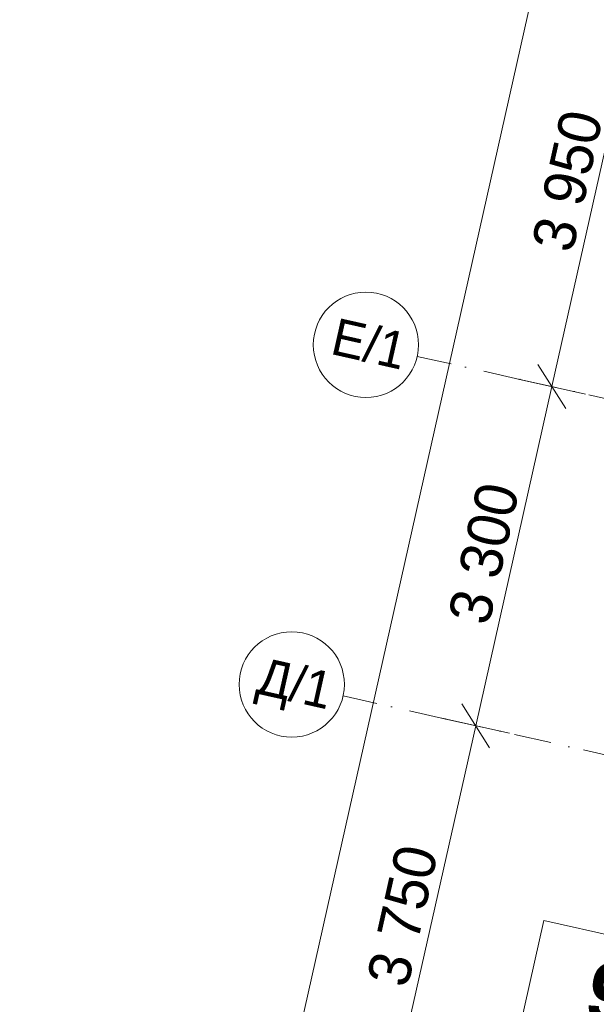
# Model space of a CAD drawing. Header units: millimetres. Extents: x -7213913 to -6930487, y 6129472 to 6354980.
# Tile 134 of 256: x -7212956 to -7207477, y 6172943 to 6182291. Entities that reach past the tile are written whole.
import ezdxf
from ezdxf.enums import TextEntityAlignment as Align

# ---------------------------------------------------------------- set-up
doc = ezdxf.new("R2010")
doc.units = ezdxf.units.MM
doc.header["$MEASUREMENT"] = 0
doc.linetypes.add('Штрихпунктирная', pattern=[670.277762, 352.777767, -176.388884, 0, -141.111112])
doc.layers.add('S - квартира_маркер.АР', color=7, linetype='Continuous')
doc.layers.add('АР-Чертеж-Оси_Осевые размеры.АР', color=7, linetype='Continuous')
for name, color, linetype, lineweight in [('S - квартира_маркер.АР_Ном._пера__1', 7, 'Continuous', 0), ('АР-Чертеж-Оси_Осевые размеры.АР_Ном._пера__1', 7, 'Continuous', 0), ('АР-Чертеж-Оси_Осевые размеры.АР_Ном._пера__120', 7, 'Continuous', 0)]:
    doc.layers.add(name, color=color, linetype=linetype, lineweight=lineweight)
doc.styles.add('РЎР“Р•РќР•Р\xa0Р\x98Р\xa0_РЎРўР\x98Р›Р¬_5', font='GOTHIC.TTF')
doc.styles.add('РЎР“Р•РќР•Р\xa0Р\x98Р\xa0_РЎРўР\x98Р›Р¬_6', font='GOTHICB.TTF')
doc.dimstyles.new('СГЕНЕРИР_СТИЛЬ__1', dxfattribs={"dimtxt": 400, "dimasz": 332.5, "dimexe": 0.18, "dimexo": 0.0625, "dimgap": 0, "dimtad": 1, "dimdec": 0, "dimzin": 0, "dimdsep": 46, "dimtxsty": 'РЎР“Р•РќР•Р\xa0Р\x98Р\xa0_РЎРўР\x98Р›Р¬_5', "dimblk": 'ARROWHEAD_6', "dimblk1": 'ARROWHEAD_6', "dimblk2": 'ARROWHEAD_6', "dimcen": 0.09, "dimse1": 1, "dimse2": 1, "dimclrd": 7, "dimclre": 7, "dimclrt": 7, "dimazin": 0, "dimtfac": 1, "dimtdec": 4, "dimtmove": 0, "dimatfit": 3, "dimfxl": 1, "dimtolj": 1, "dimtzin": 0, "dimarcsym": 0})
doc.dimstyles.new('СГЕНЕРИР_СТИЛЬ__2', dxfattribs={"dimtxt": 400, "dimasz": 332.5, "dimexe": 0.18, "dimexo": 0.0625, "dimgap": 0, "dimtad": 1, "dimdec": 0, "dimzin": 0, "dimdsep": 46, "dimtxsty": 'РЎР“Р•РќР•Р\xa0Р\x98Р\xa0_РЎРўР\x98Р›Р¬_5', "dimblk": 'ARROWHEAD_6', "dimblk1": 'ARROWHEAD_6', "dimblk2": 'ARROWHEAD_6', "dimcen": 0.09, "dimse1": 1, "dimse2": 1, "dimclrd": 7, "dimclre": 7, "dimclrt": 7, "dimazin": 0, "dimtfac": 1, "dimtdec": 4, "dimtmove": 2, "dimatfit": 3, "dimfxl": 1, "dimtolj": 1, "dimtzin": 0, "dimarcsym": 0})

# ---------------------------------------------------------------- blocks, each defined once
blk = doc.blocks.new('labelLabPP_FlatE34FrameRed3d[143]_1', base_point=(-7208023.9, 6173158.2))
at = {"layer": 'S - квартира_маркер.АР_Ном._пера__1', "color": 7, "linetype": 'Continuous', "lineweight": 0}
for p, q in [((-7207975.5, 6173738.7), (-7208387.8, 6171903.2)), ((-7207975.5, 6173738.7), (-7205299.8, 6173137.8)), ((-7206771.3, 6173468.3), (-7207183.5, 6171632.8)), ((-7205299.8, 6173137.8), (-7205712, 6171302.3)), ((-7206909.4, 6172853.3), (-7205437.9, 6172522.8)), ((-7208103.6, 6172803.5), (-7207055.5, 6172568)), ((-7207047.5, 6172238.3), (-7205576, 6171907.8)), ((-7208387.8, 6171903.2), (-7205712, 6171302.3))]:
    blk.add_line(p, q, dxfattribs=at)
at = {"layer": 'S - квартира_маркер.АР_Ном._пера__1', "color": 7, "lineweight": 0}
for tag, height, style, p in [('TS_FLATNUMBER', 560, 'РЎР“Р•РќР•Р\xa0Р\x98Р\xa0_РЎРўР\x98Р›Р¬_6', (-7206941.6, 6172957)), ('TS_POSTFIXNUMROOMS', 560, 'РЎР“Р•РќР•Р\xa0Р\x98Р\xa0_РЎРўР\x98Р›Р¬_6', (-7207116.9, 6172176.5)), ('TS_LIVING_ROOM_AREA', 400, 'РЎР“Р•РќР•Р\xa0Р\x98Р\xa0_РЎРўР\x98Р›Р¬_5', (-7205401.4, 6172843.1)), ('TS_WITHOUTBALK', 400, 'РЎР“Р•РќР•Р\xa0Р\x98Р\xa0_РЎРўР\x98Р›Р¬_5', (-7205540.2, 6172225.2)), ('TS_ALLSQUARE', 400, 'РЎР“Р•РќР•Р\xa0Р\x98Р\xa0_РЎРўР\x98Р›Р¬_5', (-7205680.4, 6171600.7))]:
    blk.add_attdef(tag, text='', height=height, rotation=347.34172, dxfattribs=dict(at, style=style)).set_placement(p, align=Align.MIDDLE_RIGHT)
blk = doc.blocks.new('*D869', base_point=(-6566190.3, 6562677.8))
at = {"layer": 'АР-Чертеж-Оси_Осевые размеры.АР_Ном._пера__1', "color": 7, "linetype": 'Continuous', "lineweight": 0, "transparency": 16777216}
for p, q in [((-7208623.4, 6175587.7), (-7207900.3, 6178807.5)), ((-7208755.8, 6175796.8), (-7208491, 6175378.6)), ((-7208303.3, 6175515.8), (-7208943.6, 6175659.6)), ((-7209445.2, 6171928.8), (-7208623.4, 6175587.7)), ((-7209577.6, 6172137.9), (-7209312.8, 6171719.8)), ((-7209125, 6171856.9), (-7209765.3, 6172000.8)), ((-7210041.2, 6169274.9), (-7209445.2, 6171928.8))]:
    blk.add_line(p, q, dxfattribs=at)
at = {"layer": 'АР-Чертеж-Оси_Осевые размеры.АР_Ном._пера__1', "color": 7, "lineweight": 0, "transparency": 16777216, "insert": (-7209266.8, 6173088), "char_height": 400, "attachment_point": 7, "rotation": 77.34172, "style": 'РЎР“Р•РќР•Р\xa0Р\x98Р\xa0_РЎРўР\x98Р›Р¬_5'}
blk.add_mtext('\\A1;{\\pql;\\fCentury Gothic|b0|i0|c204|p0;\\W1.000000;3\xa0750}', dxfattribs=at)
blk = doc.blocks.new('ARROWHEAD_6')
at = {"color": 0, "linetype": 'Continuous', "lineweight": 0}
for p, q in [((-0.5, -0.5), (0.5, 0.5)), ((0, 0), (-1, 0))]:
    blk.add_line(p, q, dxfattribs=at)
blk = doc.blocks.new('*D870', base_point=(-6566190.3, 6562677.8))
at = {"layer": 'АР-Чертеж-Оси_Осевые размеры.АР_Ном._пера__1', "color": 7, "linetype": 'Continuous', "lineweight": 0, "transparency": 16777216}
for p, q in [((-7208032.7, 6179016.6), (-7207767.9, 6178598.4)), ((-7208623.4, 6175587.7), (-7207900.3, 6178807.5)), ((-7207580.1, 6178735.6), (-7208220.4, 6178879.4)), ((-7208755.8, 6175796.8), (-7208491, 6175378.6)), ((-7208303.3, 6175515.8), (-7208943.6, 6175659.6))]:
    blk.add_line(p, q, dxfattribs=at)
at = {"layer": 'АР-Чертеж-Оси_Осевые размеры.АР_Ном._пера__1', "color": 7, "lineweight": 0, "transparency": 16777216, "insert": (-7208494.4, 6176527.4), "char_height": 400, "attachment_point": 7, "rotation": 77.34172, "style": 'РЎР“Р•РќР•Р\xa0Р\x98Р\xa0_РЎРўР\x98Р›Р¬_5'}
blk.add_mtext('\\A1;{\\pql;\\fCentury Gothic|b0|i0|c204|p0;\\W1.000000;3\xa0300}', dxfattribs=at)
blk = doc.blocks.new('*D871', base_point=(-6566190.3, 6562677.8))
at = {"layer": 'АР-Чертеж-Оси_Осевые размеры.АР_Ном._пера__1', "color": 7, "linetype": 'Continuous', "lineweight": 0, "transparency": 16777216}
for p, q in [((-7207034.7, 6182661.5), (-7205912.7, 6187657)), ((-7207167.1, 6182870.6), (-7206902.3, 6182452.4)), ((-7206714.5, 6182589.6), (-7207354.8, 6182733.4)), ((-7207900.3, 6178807.5), (-7207034.7, 6182661.5)), ((-7208032.7, 6179016.6), (-7207767.9, 6178598.4)), ((-7207580.1, 6178735.6), (-7208220.4, 6178879.4))]:
    blk.add_line(p, q, dxfattribs=at)
at = {"layer": 'АР-Чертеж-Оси_Осевые размеры.АР_Ном._пера__1', "color": 7, "lineweight": 0, "transparency": 16777216, "insert": (-7207700, 6180064.2), "char_height": 400, "attachment_point": 7, "rotation": 77.34172, "style": 'РЎР“Р•РќР•Р\xa0Р\x98Р\xa0_РЎРўР\x98Р›Р¬_5'}
blk.add_mtext('\\A1;{\\pql;\\fCentury Gothic|b0|i0|c204|p0;\\W1.000000;3\xa0950}', dxfattribs=at)
blk = doc.blocks.new('*D877', base_point=(-6566190.3, 6562677.8))
at = {"layer": 'АР-Чертеж-Оси_Осевые размеры.АР_Ном._пера__1', "color": 7, "linetype": 'Continuous', "lineweight": 0, "transparency": 16777216}
for p, q in [((-7202914.5, 6204750.4), (-7203179.3, 6205168.6)), ((-7202989.4, 6205215.6), (-7203046.9, 6204959.5)), ((-7203367, 6205031.4), (-7202726.8, 6204887.6)), ((-7203046.9, 6204959.5), (-7212636.3, 6162263.2)), ((-7212768.7, 6162472.3), (-7212503.9, 6162054.1)), ((-7212956.4, 6162335.1), (-7212316.1, 6162191.3)), ((-7212636.3, 6162263.2), (-7212693.8, 6162007))]:
    blk.add_line(p, q, dxfattribs=at)
at = {"layer": 'АР-Чертеж-Оси_Осевые размеры.АР_Ном._пера__1', "color": 7, "lineweight": 0, "transparency": 16777216, "insert": (-7207709.5, 6184564.6), "char_height": 400, "attachment_point": 7, "rotation": 77.34172, "style": 'РЎР“Р•РќР•Р\xa0Р\x98Р\xa0_РЎРўР\x98Р›Р¬_5'}
blk.add_mtext('\\A1;{\\pql;\\fCentury Gothic|b0|i0|c204|p0;\\W1.000000;43\xa0760}', dxfattribs=at)
blk = doc.blocks.new('Стандартный Маркер Сетки[165]_1', base_point=(-7209883.2, 6175870.7))
at = {"layer": 'АР-Чертеж-Оси_Осевые размеры.АР_Ном._пера__120', "color": 7, "linetype": 'Штрихпунктирная', "lineweight": 0}
for q in [(-7209883.2, 6175870.7), (-7184807, 6170238.7), (-7208907.5, 6175651.5)]:
    blk.add_line((-7208907.5, 6175651.5), q, dxfattribs=at)
at = {"layer": 'АР-Чертеж-Оси_Осевые размеры.АР_Ном._пера__120', "color": 7, "linetype": 'Continuous', "lineweight": 0}
blk.add_circle((-7210371.1, 6175980.2), 500, dxfattribs=at)
at = {"layer": 'АР-Чертеж-Оси_Осевые размеры.АР_Ном._пера__120', "color": 7, "linetype": 'Штрихпунктирная', "lineweight": 0}
blk.add_point((-7208907.5, 6175651.5), dxfattribs=at)
at = {"layer": 'АР-Чертеж-Оси_Осевые размеры.АР_Ном._пера__120', "color": 7, "lineweight": 0, "style": 'РЎР“Р•РќР•Р\xa0Р\x98Р\xa0_РЎРўР\x98Р›Р¬_5'}
blk.add_attdef('AC_MarkerText_1', text='', height=350, rotation=347.34172, dxfattribs=at).set_placement((-7210301.2, 6176161.3), align=Align.TOP_CENTER)
blk = doc.blocks.new('Стандартный Маркер Сетки[169]_1', base_point=(-7209178.4, 6179094.6))
at = {"layer": 'АР-Чертеж-Оси_Осевые размеры.АР_Ном._пера__120', "color": 7, "linetype": 'Штрихпунктирная', "lineweight": 0}
for q in [(-7209178.4, 6179094.6), (-7184083.8, 6173458.5), (-7208202.8, 6178875.5)]:
    blk.add_line((-7208202.8, 6178875.5), q, dxfattribs=at)
at = {"layer": 'АР-Чертеж-Оси_Осевые размеры.АР_Ном._пера__120', "color": 7, "linetype": 'Continuous', "lineweight": 0}
blk.add_circle((-7209666.3, 6179204.2), 500, dxfattribs=at)
at = {"layer": 'АР-Чертеж-Оси_Осевые размеры.АР_Ном._пера__120', "color": 7, "linetype": 'Штрихпунктирная', "lineweight": 0}
blk.add_point((-7208202.8, 6178875.5), dxfattribs=at)
at = {"layer": 'АР-Чертеж-Оси_Осевые размеры.АР_Ном._пера__120', "color": 7, "lineweight": 0, "style": 'РЎР“Р•РќР•Р\xa0Р\x98Р\xa0_РЎРўР\x98Р›Р¬_5'}
blk.add_attdef('AC_MarkerText_1', text='', height=350, rotation=347.34172, dxfattribs=at).set_placement((-7209596.4, 6179385.2), align=Align.TOP_CENTER)
blk = doc.blocks.new('Стандартный Маркер Сетки[213]_1', base_point=(-7209883.2, 6175870.7))
at = {"layer": 'АР-Чертеж-Оси_Осевые размеры.АР_Ном._пера__120', "color": 7, "linetype": 'Штрихпунктирная', "lineweight": 0}
for q in [(-7209883.2, 6175870.7), (-7184807, 6170238.7), (-7208907.5, 6175651.5)]:
    blk.add_line((-7208907.5, 6175651.5), q, dxfattribs=at)
at = {"layer": 'АР-Чертеж-Оси_Осевые размеры.АР_Ном._пера__120', "color": 7, "linetype": 'Continuous', "lineweight": 0}
blk.add_circle((-7210371.1, 6175980.2), 500, dxfattribs=at)
at = {"layer": 'АР-Чертеж-Оси_Осевые размеры.АР_Ном._пера__120', "color": 7, "linetype": 'Штрихпунктирная', "lineweight": 0}
blk.add_point((-7208907.5, 6175651.5), dxfattribs=at)
at = {"layer": 'АР-Чертеж-Оси_Осевые размеры.АР_Ном._пера__120', "color": 7, "lineweight": 0, "style": 'РЎР“Р•РќР•Р\xa0Р\x98Р\xa0_РЎРўР\x98Р›Р¬_5'}
blk.add_attdef('AC_MarkerText_1', text='', height=350, rotation=347.34172, dxfattribs=at).set_placement((-7210301.2, 6176161.3), align=Align.TOP_CENTER)
blk = doc.blocks.new('Стандартный Маркер Сетки[217]_1', base_point=(-7209178.4, 6179094.6))
at = {"layer": 'АР-Чертеж-Оси_Осевые размеры.АР_Ном._пера__120', "color": 7, "linetype": 'Штрихпунктирная', "lineweight": 0}
for q in [(-7209178.4, 6179094.6), (-7184083.8, 6173458.5), (-7208202.8, 6178875.5)]:
    blk.add_line((-7208202.8, 6178875.5), q, dxfattribs=at)
at = {"layer": 'АР-Чертеж-Оси_Осевые размеры.АР_Ном._пера__120', "color": 7, "linetype": 'Continuous', "lineweight": 0}
blk.add_circle((-7209666.3, 6179204.2), 500, dxfattribs=at)
at = {"layer": 'АР-Чертеж-Оси_Осевые размеры.АР_Ном._пера__120', "color": 7, "linetype": 'Штрихпунктирная', "lineweight": 0}
blk.add_point((-7208202.8, 6178875.5), dxfattribs=at)
at = {"layer": 'АР-Чертеж-Оси_Осевые размеры.АР_Ном._пера__120', "color": 7, "lineweight": 0, "style": 'РЎР“Р•РќР•Р\xa0Р\x98Р\xa0_РЎРўР\x98Р›Р¬_5'}
blk.add_attdef('AC_MarkerText_1', text='', height=350, rotation=347.34172, dxfattribs=at).set_placement((-7209596.4, 6179385.2), align=Align.TOP_CENTER)

msp = doc.modelspace()

# ---------------------------------------------------------------- block references
at = {"layer": 'S - квартира_маркер.АР', "color": 104, "linetype": 'Continuous', "lineweight": 15, "true_color": 0x029e21}
msp.add_blockref('labelLabPP_FlatE34FrameRed3d[143]_1', (-7208023.9, 6173158.2), dxfattribs=at).add_auto_attribs({'TS_POSTFIXNUMROOMS': '1К ', 'TS_FLATNUMBER': ' 9 ', 'TS_LIVING_ROOM_AREA': '13,11', 'TS_WITHOUTBALK': '40,79', 'TS_ALLSQUARE': '40,79'})
at = {"layer": 'АР-Чертеж-Оси_Осевые размеры.АР', "color": 8, "linetype": 'Continuous', "lineweight": 15}
for name, p, values in [('Стандартный Маркер Сетки[169]_1', (-7209178.4, 6179094.6), {'AC_MarkerText_1': 'Е/1'}), ('Стандартный Маркер Сетки[217]_1', (-7209178.4, 6179094.6), {'AC_MarkerText_1': 'Е/1'}), ('Стандартный Маркер Сетки[165]_1', (-7209883.2, 6175870.7), {'AC_MarkerText_1': 'Д/1'}), ('Стандартный Маркер Сетки[213]_1', (-7209883.2, 6175870.7), {'AC_MarkerText_1': 'Д/1'})]:
    msp.add_blockref(name, p, dxfattribs=at).add_auto_attribs(values)

# ---------------------------------------------------------------- dimensions: what is measured, and where the dimension line sits
at = {"layer": 'АР-Чертеж-Оси_Осевые размеры.АР', "color": 7, "linetype": 'Continuous', "lineweight": 0}
for base, p1, p2, angle, dimstyle, picture, middle in [((-7212636.3, 6162263.2), (-7203353.8, 6205028.5), (-7212924.8, 6162328), 257.34172, 'СГЕНЕРИР_СТИЛЬ__2', '*D877', (-7207720.9, 6185426.5)), ((-7207034.7, 6182661.5), (-7209178.4, 6179094.6), (-7208310.8, 6182948.1), 77.34172, 'СГЕНЕРИР_СТИЛЬ__1', '*D871', (-7207744.8, 6180777.6)), ((-7207900.3, 6178807.5), (-7209883.2, 6175870.7), (-7209178.4, 6179094.6), 77.34172, 'СГЕНЕРИР_СТИЛЬ__1', '*D870', (-7208539.1, 6177240.7)), ((-7208623.4, 6175587.7), (-7210705, 6172211.8), (-7209883.2, 6175870.7), 77.34172, 'СГЕНЕРИР_СТИЛЬ__1', '*D869', (-7209311.6, 6173801.3))]:
    dim = msp.add_linear_dim(base=base, p1=p1, p2=p2, angle=angle, dimstyle=dimstyle, dxfattribs=at)
    dim.commit()
    dim.dimension.update_dxf_attribs({"geometry": picture, "text_midpoint": middle, "dimtype": 160, "text_rotation": 77.34172})

doc.saveas('drawing.dxf')
